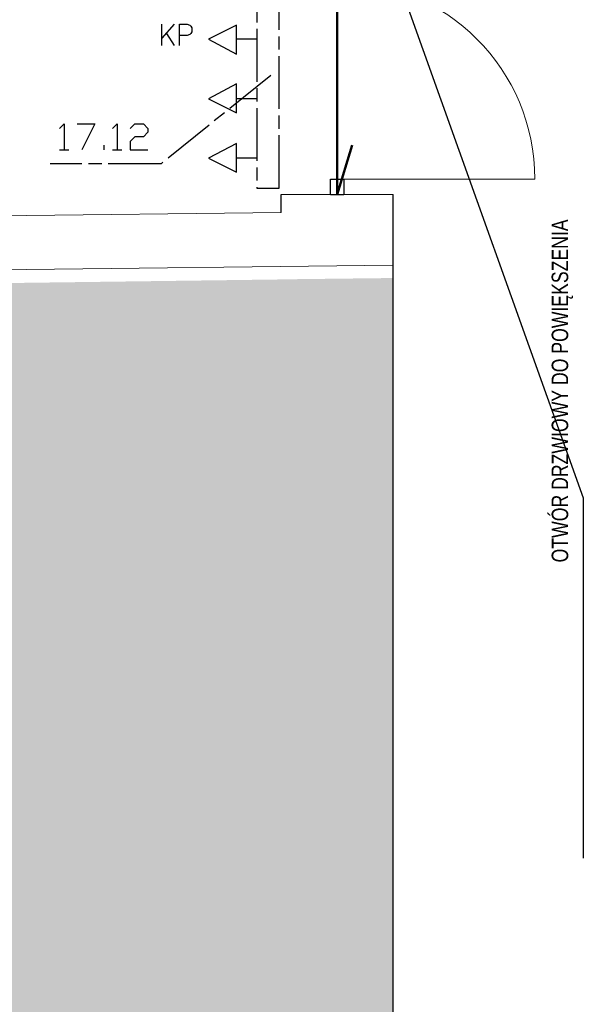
# Model space of a CAD drawing. Header units: millimetres. Extents: x 282377 to 1404227, y -783705 to 1038705.
# Tile 82 of 243: x 377793 to 378050, y 8808 to 9256. Entities that reach past the tile are written whole.
import ezdxf
from ezdxf import colors
from ezdxf.entities.mleader import LeaderData, LeaderLine
from ezdxf.math import Vec2, Vec3

# ---------------------------------------------------------------- set-up
doc = ezdxf.new("R2010")
doc.units = ezdxf.units.MM
doc.linetypes.add('ACAD_ISO08W100', pattern=[36, 24, -3, 6, -3])
doc.layers.add('!!ELEKTRYKA', color=7, linetype='Continuous')
doc.styles.add('BIKTC', font='bikromsw.shx', dxfattribs={"width": 0.8})
doc.styles.get("Standard").update_dxf_attribs({"font": 'arial.ttf'})

msp = doc.modelspace()

# ---------------------------------------------------------------- hatches: boundary and pattern name
at = {"layer": '!!ELEKTRYKA', "lineweight": 20}
h = msp.add_hatch(dxfattribs=at)
h.set_pattern_fill('ANGLE', color=252, scale=2, angle=45)
h.set_pattern_definition([(45, (324804.8, 34798.067), (-9.8782817, 9.8782817), [10.16, -3.81]), (135, (324804.8, 34798.067), (-9.8782817, -9.8782817), [10.16, -3.81])])
h.paths.add_polyline_path([(377532.35, 8788.13), (377324.74, 8788.13), (377324.74, 8239.48), (377963.23, 8239.48), (377963.12, 9138.59), (377912.12, 9137.98), (377912.23, 9137.94), (377532.35, 9132.94)])

# ---------------------------------------------------------------- linework, layer by layer
at = {"layer": '!!ELEKTRYKA', "color": 252, "lineweight": 50}
for p, q in [((377937.73, 9176.61), (377937.73, 9280.61)), ((377944.54, 9199.07), (377937.73, 9176.61))]:
    msp.add_line(p, q, dxfattribs=at)
at = {"layer": '!!ELEKTRYKA', "color": 252}
for p, q in [((377934.73, 9183.61), (377940.73, 9183.61)), ((377934.73, 9176.61), (377934.73, 9183.61)), ((377940.73, 9183.61), (377940.73, 9176.61)), ((377912.23, 9168.36), (377912.23, 9176.61)), ((377934.73, 9176.61), (377940.73, 9176.61)), ((377963.23, 9168.98), (377963.23, 9176.61)), ((377963.23, 8013.62), (377963.23, 9168.98))]:
    msp.add_line(p, q, dxfattribs=at)
at = {"layer": '!!ELEKTRYKA', "color": 252, "lineweight": 20}
for p, q in [((377937.73, 9183.61), (378027.73, 9183.61)), ((377912.23, 9168.36), (377912.23, 9176.61)), ((377912.23, 9176.61), (377963.23, 9176.61)), ((377912.23, 9168.36), (377659.23, 9165.3)), ((377963.23, 9144.48), (377659.23, 9140.79))]:
    msp.add_line(p, q, dxfattribs=at)
at = {"layer": '!!ELEKTRYKA', "color": 172, "linetype": 'ACAD_ISO08W100', "lineweight": -3, "true_color": 0x0000b8}
for points in [[(377911.36, 9287.87), (377901.2, 9287.87), (377901.2, 9179.5), (377911.36, 9179.5)], [(377891.89, 9253.58), (377879.19, 9247.23), (377891.89, 9240.46)], [(377891.89, 9226.91), (377879.19, 9220.14), (377891.89, 9213.79)], [(377891.89, 9199.82), (377879.19, 9193.04), (377891.89, 9186.69)]]:
    msp.add_lwpolyline(points, close=True, dxfattribs=at)
for points in [[(377858.02, 9244.27), (377858.02, 9254.01)], [(377863.53, 9254.01), (377858.02, 9247.66)], [(377866.07, 9244.27), (377866.07, 9254.01), (377869.45, 9254.01), (377870.72, 9253.58), (377871.15, 9253.16), (377871.57, 9252.31), (377871.57, 9250.62), (377871.15, 9249.77), (377870.72, 9249.35), (377869.45, 9248.93), (377866.07, 9248.93)], [(377860.14, 9249.77), (377863.53, 9244.27)], [(377901.2, 9247.23), (377891.89, 9247.23)], [(377907.55, 9230.72), (377857.6, 9190.5), (377807.22, 9190.5)], [(377901.2, 9220.14), (377891.89, 9220.14)], [(377811.45, 9206.59), (377813.57, 9208.71), (377813.57, 9196.85)], [(377819.5, 9208.71), (377827.54, 9208.71), (377821.61, 9196.85)], [(377835.59, 9206.59), (377837.7, 9208.71), (377837.7, 9196.85)], [(377843.63, 9206.59), (377845.75, 9208.71), (377849.56, 9208.71), (377851.67, 9206.59), (377851.67, 9204.9), (377849.56, 9202.78), (377845.75, 9202.78), (377843.63, 9200.66), (377843.63, 9196.85), (377851.67, 9196.85)], [(377831.78, 9196.85), (377831.78, 9198.97)], [(377811.45, 9196.85), (377815.69, 9196.85)], [(377835.59, 9196.85), (377839.82, 9196.85)], [(377901.2, 9193.04), (377891.89, 9193.04)]]:
    msp.add_lwpolyline(points, dxfattribs=at)
at = {"layer": '!!ELEKTRYKA', "color": 252, "lineweight": 20}
msp.add_arc((377937.73, 9183.61), 90, 0, 90, dxfattribs=at)

# ---------------------------------------------------------------- texts
at = {"layer": '!!ELEKTRYKA', "color": 252, "insert": (378035.37, 9009.25), "char_height": 7.5, "width": 650.6795, "attachment_point": 1, "rotation": 90, "style": 'BIKTC'}
msp.add_mtext('OTWÓR DRZWIOWY DO POWIĘKSZENIA', dxfattribs=at)

# ---------------------------------------------------------------- leaders
at = {"layer": '!!ELEKTRYKA', "color": 252}
ml = msp.add_multileader_mtext('Standard', dxfattribs=at)
ml.set_content('', color=252)
ml.set_leader_properties()
ml.build(insert=Vec2(0, 0))
ml.multileader.update_dxf_attribs({"text_top_attachment_type": 0, "text_bottom_attachment_type": 0, "arrow_head_size": 16, "scale": 4})
ctx = ml.context
ctx.base_point, ctx.scale, ctx.char_height, ctx.arrow_head_size, ctx.landing_gap_size, ctx.plane_origin, ctx.plane_x_axis, ctx.plane_y_axis = Vec3(378049.77, 8858.67), 4, 16, 16, 8, Vec3(378186.68, 9626.44), Vec3(0, 1), Vec3(-1, 0)
ctx.text_align_type = 2
notes = []
notes.append((ctx, [(0, (1, 1, 0), (378049.77, 9038.68), (0, -1), 164.01, [(1, [(377963.23, 9280.61)], 256, [])])]))
ctx.mtext.insert, ctx.mtext.text_direction, ctx.mtext.rotation, ctx.mtext.alignment, ctx.mtext.flow_direction = Vec3(378041.77, 8866.67), Vec3(0, 1), 1.570796, 3, 5
for ctx, leaders in notes:
    for number, flags, end, landing, length, lines in leaders:
        leader = LeaderData()
        leader.index, (leader.has_last_leader_line, leader.has_dogleg_vector, leader.attachment_direction) = number, flags
        leader.last_leader_point, leader.dogleg_vector, leader.dogleg_length = Vec3(end), Vec3(landing), length
        for number, points, colour, breaks in lines:
            line = LeaderLine()
            line.index, line.vertices, line.color, line.breaks = number, Vec3.list(points), colors.encode_raw_color(colour), breaks
            leader.lines.append(line)
        ctx.leaders.append(leader)

doc.saveas('drawing.dxf')
